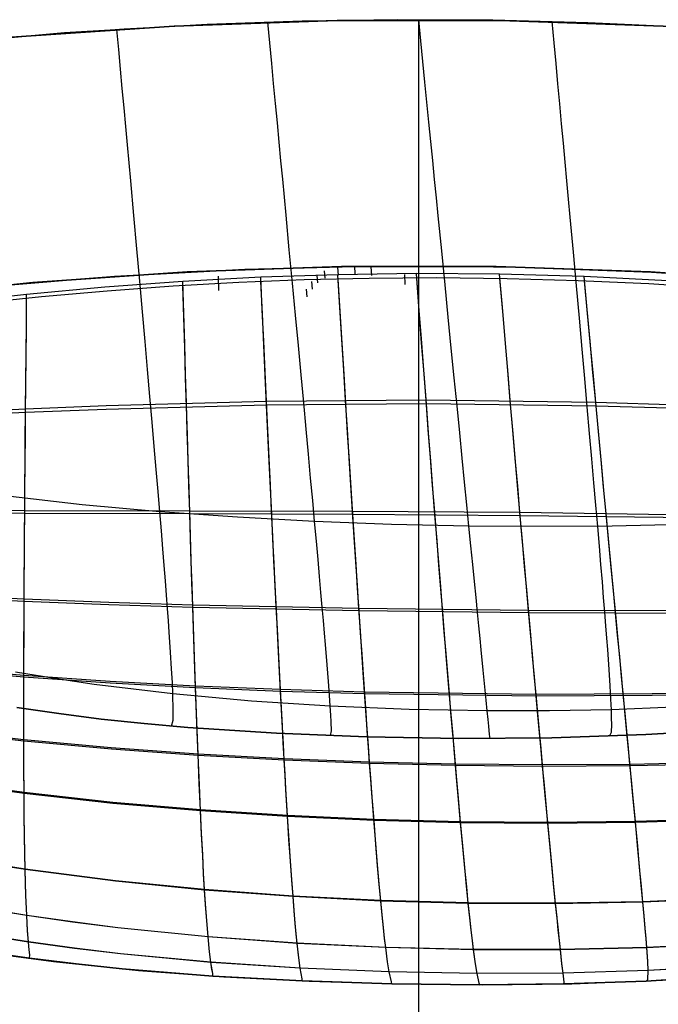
# Model space of a CAD drawing. Header units: millimetres. Extents: x -58 to 58, y -58 to 58.
# Tile 55 of 74: x -5 to 3, y 46 to 58. Entities that reach past the tile are written whole.
import ezdxf

# ---------------------------------------------------------------- set-up
doc = ezdxf.new("R2010")
doc.units = ezdxf.units.MM
doc.header["$MEASUREMENT"] = 0
doc.layers.add('Predefinito', color=5, linetype='Continuous')

msp = doc.modelspace()

# ---------------------------------------------------------------- linework, layer by layer
at = {"layer": 'Predefinito', "color": 9}
for points in [[(20.39, 53.763), (18.522, 54.435), (16.632, 55.042), (14.722, 55.583), (12.795, 56.058), (10.852, 56.467), (8.897, 56.808), (6.931, 57.081), (4.957, 57.286), (2.976, 57.423), (0.992, 57.491), (-0.992, 57.491), (-2.976, 57.423), (-4.957, 57.286), (-6.931, 57.081), (-8.897, 56.808), (-10.852, 56.467), (-12.795, 56.058), (-14.722, 55.583), (-16.632, 55.042)], [(-16.632, 55.042), (-14.722, 55.583), (-12.795, 56.058), (-10.852, 56.467), (-8.897, 56.808), (-6.931, 57.081), (-4.957, 57.286), (-2.976, 57.423), (-0.992, 57.491), (0.992, 57.491), (2.976, 57.423), (4.957, 57.286), (6.931, 57.081), (8.897, 56.808), (10.852, 56.467), (12.795, 56.058), (14.722, 55.583), (16.632, 55.042), (18.522, 54.435), (20.39, 53.763)], [(0, -57.5), (0, 57.5)], [(0, 54.5), (0, 57.5)], [(21.073, 50.261), (19.326, 50.958), (17.556, 51.595), (15.764, 52.17), (13.954, 52.683), (12.127, 53.134), (10.286, 53.521), (8.433, 53.844), (6.569, 54.103), (4.698, 54.297), (2.821, 54.427), (0.941, 54.492), (-0.941, 54.492), (-2.821, 54.427), (-4.698, 54.297), (-6.569, 54.103), (-8.433, 53.844), (-10.286, 53.521), (-12.127, 53.134), (-13.954, 52.683), (-15.764, 52.17)], [(-15.764, 52.17), (-13.954, 52.683), (-12.127, 53.134), (-10.286, 53.521), (-8.433, 53.844), (-6.569, 54.103), (-4.698, 54.297), (-2.821, 54.427), (-0.941, 54.492), (0.941, 54.492), (2.821, 54.427), (4.698, 54.297), (6.569, 54.103), (8.433, 53.844), (10.286, 53.521), (12.127, 53.134), (13.954, 52.683), (15.764, 52.17), (17.556, 51.595), (19.326, 50.958), (21.073, 50.261)], [(0, -54.5), (0, 54.5)], [(-4.892, 49.122), (-4.384, 49.047), (-3.867, 48.981), (-3.344, 48.925), (-2.813, 48.879), (-1.733, 48.808), (-0.632, 48.765), (0.488, 48.745), (1.621, 48.752), (2.764, 48.793), (3.337, 48.827)], [(3.337, 48.827), (2.764, 48.793), (1.621, 48.752), (0.488, 48.745), (-0.632, 48.765), (-1.733, 48.808), (-2.813, 48.879), (-3.344, 48.925), (-3.867, 48.981), (-4.384, 49.047), (-4.892, 49.122)], [(-4.892, 49.122), (-4.384, 49.047), (-3.867, 48.981), (-3.344, 48.925), (-2.813, 48.879), (-1.733, 48.808), (-0.632, 48.765), (0.488, 48.745), (1.621, 48.752), (2.764, 48.793), (3.337, 48.827)], [(-4.963, 46.098), (-4.448, 46.029), (-3.413, 45.919), (-2.375, 45.84), (-1.333, 45.787), (-0.288, 45.756), (0.777, 45.744), (1.864, 45.757), (2.969, 45.799)]]:
    msp.add_lwpolyline(points, dxfattribs=at)
at = {"layer": 'Predefinito', "color": 9, "extrusion": (1, 0, 0)}
for points in [[(57.5, 0), (57.5, 30)], [(57.5, 350), (57.5, 380)], [(54.5, 3), (54.5, 28.63)], [(54.5, 351.37), (54.5, 380)], [(48.765, 60), (48.765, 320)], [(46.029, 60), (46.029, 320)], [(45.84, 60), (45.84, 320)], [(45.787, 60), (45.787, 320)], [(45.756, 60), (45.756, 320)]]:
    msp.add_lwpolyline(points, dxfattribs=at)
at = {"layer": 'Predefinito', "color": 9, "extrusion": (0.999572, 0.020994, 0.020355)}
msp.add_lwpolyline([(54.331, 351.137), (54.49, 351.29)], dxfattribs=at)
at = {"layer": 'Predefinito', "color": 9, "extrusion": (0.999553, 0.021504, -0.020753)}
msp.add_lwpolyline([(54.385, 28.733), (54.491, 28.631)], dxfattribs=at)
at = {"layer": 'Predefinito', "color": 9, "extrusion": (0.999249, 0.028042, 0.026755)}
msp.add_lwpolyline([(54.347, 351.082), (54.5, 351.228)], dxfattribs=at)
at = {"layer": 'Predefinito', "color": 9, "extrusion": (0.999227, 0.028505, -0.027083)}
msp.add_lwpolyline([(54.4, 28.732), (54.5, 28.637)], dxfattribs=at)
at = {"layer": 'Predefinito', "color": 9, "extrusion": (0.99882, 0.035316, 0.033336)}
msp.add_lwpolyline([(54.336, 350.987), (54.484, 351.127)], dxfattribs=at)
at = {"layer": 'Predefinito', "color": 9, "extrusion": (0.998799, 0.035694, -0.033562)}
msp.add_lwpolyline([(54.388, 28.752), (54.483, 28.663)], dxfattribs=at)
at = {"layer": 'Predefinito', "color": 9, "extrusion": (0.998402, 0.041199, 0.038678)}
msp.add_lwpolyline([(54.299, 350.876), (54.445, 351.013)], dxfattribs=at)
at = {"layer": 'Predefinito', "color": 9, "extrusion": (0.998388, 0.041447, -0.03877)}
msp.add_lwpolyline([(54.35, 28.791), (54.443, 28.704)], dxfattribs=at)
at = {"layer": 'Predefinito', "color": 9, "extrusion": (0.998121, 0.044677, 0.041939)}
msp.add_lwpolyline([(54.242, 350.778), (54.388, 350.914)], dxfattribs=at)
at = {"layer": 'Predefinito', "color": 9, "extrusion": (0.998112, 0.044853, -0.041956)}
msp.add_lwpolyline([(54.294, 28.839), (54.386, 28.753)], dxfattribs=at)
at = {"layer": 'Predefinito', "color": 9, "extrusion": (0.997866, 0.047492, 0.044819)}
msp.add_lwpolyline([(54.167, 350.67), (54.313, 350.807)], dxfattribs=at)
at = {"layer": 'Predefinito', "color": 9, "extrusion": (0.997859, 0.047644, -0.044804)}
msp.add_lwpolyline([(54.219, 28.898), (54.312, 28.811)], dxfattribs=at)
at = {"layer": 'Predefinito', "color": 9, "extrusion": (0.999964, 0.005913, 0.00602)}
msp.add_lwpolyline([(54.216, 351.133), (54.389, 351.309)], dxfattribs=at)
at = {"layer": 'Predefinito', "color": 9, "extrusion": (0.999955, 0.006644, -0.006725)}
msp.add_lwpolyline([(54.273, 28.804), (54.396, 28.68)], dxfattribs=at)
at = {"layer": 'Predefinito', "color": 9, "extrusion": (0.997535, 0.05086, -0.048341)}
msp.add_lwpolyline([(54.121, 28.974), (54.217, 28.884)], dxfattribs=at)
at = {"layer": 'Predefinito', "color": 9, "extrusion": (0.997538, 0.050738, 0.048402)}
msp.add_lwpolyline([(54.069, 350.529), (54.217, 350.67)], dxfattribs=at)
at = {"layer": 'Predefinito', "color": 9}
for points in [[(3.215, 57.41, 350), (2.059, 57.463, 350), (0.902, 57.493, 350), (-0.259, 57.499, 350), (-1.419, 57.482, 350), (-2.578, 57.442, 350), (-4.312, 57.338, 350.001), (-6.007, 57.185, 349.997)], [(-5.896, 57.197, 29.996), (-4.744, 57.304, 29.998), (-3.588, 57.388, 29.999), (-2.429, 57.449, 29.999), (-1.269, 57.486, 30), (-0.108, 57.5, 30), (1.054, 57.49, 30), (2.065, 57.463, 30), (3.077, 57.418, 30)], [(-1.073, 48.78, 60), (-1.064, 48.838, 54.61), (-1.067, 48.946, 51.917), (-1.071, 49.03, 50.571), (-1.078, 49.138, 49.226), (-1.087, 49.273, 47.882), (-1.1, 49.439, 46.541), (-1.116, 49.643, 45.206), (-1.136, 49.888, 43.88), (-1.148, 50.028, 43.221), (-1.161, 50.18, 42.565), (-1.175, 50.345, 41.912), (-1.191, 50.524, 41.263), (-1.208, 50.717, 40.619), (-1.226, 50.925, 39.978), (-1.246, 51.148, 39.342), (-1.268, 51.388, 38.711), (-1.291, 51.644, 38.086), (-1.317, 51.917, 37.467), (-1.343, 52.206, 36.855), (-1.371, 52.512, 36.251), (-1.401, 52.835, 35.657), (-1.433, 53.174, 35.072), (-1.466, 53.53, 34.499), (-1.501, 53.902, 33.938), (-1.538, 54.291, 33.39), (-1.576, 54.696, 32.856), (-1.616, 55.118, 32.337), (-1.657, 55.556, 31.834), (-1.678, 55.781, 31.588), (-1.7, 56.01, 31.347), (-1.722, 56.243, 31.111), (-1.745, 56.481, 30.879), (-1.768, 56.722, 30.652), (-1.791, 56.968, 30.43), (-1.815, 57.217, 30.212), (-1.839, 57.471, 30)], [(-1.073, 48.78, 320), (-1.064, 48.838, 325.39), (-1.067, 48.946, 328.083), (-1.071, 49.03, 329.429), (-1.078, 49.138, 330.774), (-1.087, 49.273, 332.118), (-1.1, 49.439, 333.459), (-1.116, 49.643, 334.794), (-1.136, 49.888, 336.12), (-1.148, 50.028, 336.779), (-1.161, 50.18, 337.435), (-1.175, 50.345, 338.088), (-1.191, 50.524, 338.737), (-1.208, 50.717, 339.381), (-1.226, 50.925, 340.022), (-1.246, 51.148, 340.658), (-1.268, 51.388, 341.289), (-1.291, 51.644, 341.914), (-1.317, 51.917, 342.533), (-1.343, 52.206, 343.145), (-1.371, 52.512, 343.749), (-1.401, 52.835, 344.343), (-1.433, 53.174, 344.928), (-1.466, 53.53, 345.501), (-1.501, 53.902, 346.062), (-1.538, 54.291, 346.61), (-1.576, 54.696, 347.144), (-1.616, 55.118, 347.663), (-1.657, 55.556, 348.166), (-1.678, 55.781, 348.412), (-1.7, 56.01, 348.653), (-1.722, 56.243, 348.889), (-1.745, 56.481, 349.121), (-1.768, 56.722, 349.348), (-1.791, 56.968, 349.57), (-1.815, 57.217, 349.788), (-1.839, 57.471, 350)], [(0.867, 48.744, 60), (0.862, 48.794, 54.602), (0.852, 48.894, 51.905), (0.844, 48.974, 50.557), (0.834, 49.079, 49.21), (0.821, 49.211, 47.864), (0.804, 49.375, 46.521), (0.784, 49.577, 45.185), (0.76, 49.822, 43.857), (0.746, 49.962, 43.197), (0.731, 50.115, 42.541), (0.715, 50.28, 41.887), (0.697, 50.46, 41.238), (0.678, 50.655, 40.593), (0.657, 50.864, 39.952), (0.635, 51.089, 39.316), (0.611, 51.331, 38.685), (0.585, 51.59, 38.059), (0.558, 51.866, 37.44), (0.529, 52.159, 36.829), (0.498, 52.469, 36.225), (0.466, 52.795, 35.632), (0.432, 53.139, 35.048), (0.396, 53.5, 34.476), (0.359, 53.877, 33.916), (0.32, 54.272, 33.37), (0.279, 54.683, 32.837), (0.237, 55.111, 32.321), (0.215, 55.331, 32.068), (0.193, 55.555, 31.82), (0.17, 55.784, 31.576), (0.147, 56.017, 31.337), (0.123, 56.253, 31.102), (0.1, 56.494, 30.871), (0.075, 56.74, 30.646), (0.051, 56.989, 30.426), (0.026, 57.242, 30.21), (0, 57.5, 30)], [(0.867, 48.744, 320), (0.862, 48.794, 325.398), (0.852, 48.894, 328.095), (0.844, 48.974, 329.443), (0.834, 49.079, 330.79), (0.821, 49.211, 332.136), (0.804, 49.375, 333.479), (0.784, 49.577, 334.815), (0.76, 49.822, 336.143), (0.746, 49.962, 336.803), (0.731, 50.115, 337.459), (0.715, 50.28, 338.113), (0.697, 50.46, 338.762), (0.678, 50.655, 339.407), (0.657, 50.864, 340.048), (0.635, 51.089, 340.684), (0.611, 51.331, 341.315), (0.585, 51.59, 341.941), (0.558, 51.866, 342.56), (0.529, 52.159, 343.171), (0.498, 52.469, 343.775), (0.466, 52.795, 344.368), (0.432, 53.139, 344.952), (0.396, 53.5, 345.524), (0.359, 53.877, 346.084), (0.32, 54.272, 346.63), (0.279, 54.683, 347.163), (0.237, 55.111, 347.679), (0.215, 55.331, 347.932), (0.193, 55.555, 348.18), (0.17, 55.784, 348.424), (0.147, 56.017, 348.663), (0.123, 56.253, 348.898), (0.1, 56.494, 349.129), (0.075, 56.74, 349.354), (0.051, 56.989, 349.574), (0.026, 57.242, 349.79), (0, 57.5, 350)], [(2.322, 48.773, 60), (2.345, 48.819, 54.602), (2.349, 48.915, 51.905), (2.348, 48.993, 50.557), (2.345, 49.095, 49.21), (2.339, 49.224, 47.864), (2.33, 49.386, 46.522), (2.317, 49.586, 45.185), (2.3, 49.828, 43.858), (2.289, 49.967, 43.198), (2.278, 50.118, 42.541), (2.265, 50.283, 41.888), (2.25, 50.461, 41.238), (2.235, 50.654, 40.593), (2.218, 50.863, 39.952), (2.199, 51.087, 39.316), (2.178, 51.327, 38.685), (2.156, 51.585, 38.06), (2.133, 51.859, 37.441), (2.107, 52.151, 36.829), (2.08, 52.46, 36.226), (2.051, 52.786, 35.632), (2.021, 53.128, 35.049), (1.988, 53.488, 34.476), (1.955, 53.864, 33.917), (1.919, 54.257, 33.37), (1.882, 54.667, 32.838), (1.843, 55.094, 32.321), (1.823, 55.313, 32.068), (1.803, 55.537, 31.82), (1.782, 55.765, 31.576), (1.76, 55.997, 31.337), (1.739, 56.233, 31.102), (1.717, 56.474, 30.872), (1.694, 56.718, 30.646), (1.671, 56.967, 30.426), (1.648, 57.22, 30.21), (1.624, 57.477, 30)], [(2.322, 48.773, 320), (2.345, 48.819, 325.398), (2.349, 48.915, 328.095), (2.348, 48.993, 329.443), (2.345, 49.095, 330.79), (2.339, 49.224, 332.136), (2.33, 49.386, 333.478), (2.317, 49.586, 334.815), (2.3, 49.828, 336.142), (2.289, 49.967, 336.802), (2.278, 50.118, 337.459), (2.265, 50.283, 338.112), (2.25, 50.461, 338.762), (2.235, 50.654, 339.407), (2.218, 50.863, 340.048), (2.199, 51.087, 340.684), (2.178, 51.327, 341.315), (2.156, 51.585, 341.94), (2.133, 51.859, 342.559), (2.107, 52.151, 343.171), (2.08, 52.46, 343.774), (2.051, 52.786, 344.368), (2.021, 53.128, 344.951), (1.988, 53.488, 345.524), (1.955, 53.864, 346.083), (1.919, 54.257, 346.63), (1.882, 54.667, 347.162), (1.843, 55.094, 347.679), (1.823, 55.313, 347.932), (1.803, 55.537, 348.18), (1.782, 55.765, 348.424), (1.76, 55.997, 348.663), (1.739, 56.233, 348.898), (1.717, 56.474, 349.128), (1.694, 56.718, 349.354), (1.671, 56.967, 349.574), (1.648, 57.22, 349.79), (1.624, 57.477, 350)], [(-3.009, 48.895, 60), (-2.992, 48.966, 54.627), (-2.989, 49.085, 51.942), (-2.994, 49.286, 49.259), (-3, 49.424, 47.92), (-3.009, 49.592, 46.583), (-3.021, 49.796, 45.252), (-3.037, 50.039, 43.929), (-3.047, 50.177, 43.271), (-3.058, 50.326, 42.617), (-3.07, 50.488, 41.965), (-3.084, 50.664, 41.318), (-3.099, 50.852, 40.673), (-3.115, 51.055, 40.034), (-3.133, 51.273, 39.398), (-3.152, 51.505, 38.768), (-3.173, 51.754, 38.142), (-3.196, 52.019, 37.523), (-3.22, 52.3, 36.91), (-3.245, 52.596, 36.306), (-3.273, 52.909, 35.71), (-3.301, 53.237, 35.124), (-3.332, 53.581, 34.548), (-3.364, 53.941, 33.984), (-3.397, 54.316, 33.433), (-3.432, 54.707, 32.895), (-3.469, 55.114, 32.371), (-3.507, 55.537, 31.863), (-3.547, 55.975, 31.371), (-3.568, 56.2, 31.131), (-3.588, 56.428, 30.895), (-3.61, 56.661, 30.664), (-3.631, 56.898, 30.438), (-3.653, 57.138, 30.217), (-3.676, 57.382, 30)], [(-3.009, 48.895, 320), (-2.992, 48.966, 325.373), (-2.989, 49.085, 328.058), (-2.994, 49.286, 330.741), (-3, 49.424, 332.08), (-3.009, 49.592, 333.417), (-3.021, 49.796, 334.748), (-3.037, 50.039, 336.071), (-3.047, 50.177, 336.729), (-3.058, 50.326, 337.383), (-3.07, 50.488, 338.035), (-3.084, 50.664, 338.682), (-3.099, 50.852, 339.327), (-3.115, 51.055, 339.966), (-3.133, 51.273, 340.602), (-3.152, 51.505, 341.232), (-3.173, 51.754, 341.858), (-3.196, 52.019, 342.477), (-3.22, 52.3, 343.09), (-3.245, 52.596, 343.694), (-3.273, 52.909, 344.29), (-3.301, 53.237, 344.876), (-3.332, 53.581, 345.452), (-3.364, 53.941, 346.016), (-3.397, 54.316, 346.567), (-3.432, 54.707, 347.105), (-3.469, 55.114, 347.629), (-3.507, 55.537, 348.137), (-3.547, 55.975, 348.629), (-3.568, 56.2, 348.869), (-3.588, 56.428, 349.105), (-3.61, 56.661, 349.336), (-3.631, 56.898, 349.562), (-3.653, 57.138, 349.783), (-3.676, 57.382, 350)], [(-5.336, 54.238, 351.224), (-4.54, 54.31, 351.265), (-3.748, 54.371, 351.296), (-2.166, 54.457, 351.342), (-0.623, 54.497, 351.366), (1.068, 54.49, 351.37), (2.778, 54.429, 351.351), (4.473, 54.316, 351.31)], [(-5.215, 54.25, 28.769), (-3.703, 54.374, 28.702), (-2.116, 54.459, 28.657), (-0.621, 54.496, 28.633), (0.3, 54.499, 28.629), (1.214, 54.486, 28.631), (2.835, 54.426, 28.65), (4.572, 54.308, 28.693)], [(3.031, 54.32, 28.746), (2.014, 54.37, 28.725), (0.984, 54.399, 28.716), (-0.028, 54.407, 28.717), (-0.984, 54.394, 28.729), (-1.924, 54.362, 28.752), (-2.873, 54.311, 28.787), (-3.822, 54.242, 28.832), (-4.774, 54.153, 28.891), (-5.729, 54.046, 28.969)], [(3.657, 54.227, 351.186), (2.8, 54.281, 351.21), (1.942, 54.32, 351.226), (1.074, 54.345, 351.234), (0.215, 54.354, 351.234), (-0.604, 54.348, 351.226), (-1.397, 54.33, 351.211), (-2.192, 54.297, 351.188), (-2.992, 54.252, 351.157), (-3.792, 54.194, 351.118), (-4.595, 54.123, 351.069), (-5.402, 54.038, 351.008)], [(-1.418, 45.791, 60), (-1.42, 45.818, 56.082), (-1.443, 45.947, 52.114), (-1.46, 46.072, 50.113), (-1.481, 46.25, 48.099), (-1.492, 46.363, 47.085), (-1.504, 46.495, 46.068), (-1.517, 46.648, 45.049), (-1.531, 46.824, 44.027), (-1.546, 47.025, 43.005), (-1.562, 47.254, 41.983), (-1.58, 47.513, 40.962), (-1.598, 47.805, 39.943), (-1.617, 48.132, 38.928), (-1.628, 48.309, 38.422), (-1.638, 48.495, 37.918), (-1.649, 48.692, 37.415), (-1.661, 48.898, 36.915), (-1.672, 49.114, 36.417), (-1.684, 49.34, 35.923), (-1.696, 49.576, 35.433), (-1.709, 49.822, 34.946), (-1.722, 50.078, 34.464), (-1.735, 50.345, 33.987), (-1.749, 50.621, 33.514), (-1.763, 50.908, 33.047), (-1.778, 51.205, 32.585), (-1.792, 51.513, 32.13), (-1.807, 51.831, 31.68), (-1.823, 52.16, 31.238), (-1.839, 52.499, 30.803), (-1.855, 52.85, 30.376), (-1.871, 53.211, 29.957), (-1.888, 53.584, 29.546), (-1.906, 53.967, 29.144), (-1.924, 54.362, 28.752)], [(-0.327, 45.757, 60), (-0.334, 45.78, 56.083), (-0.36, 45.902, 52.111), (-0.38, 46.023, 50.107), (-0.403, 46.199, 48.089), (-0.416, 46.311, 47.074), (-0.431, 46.442, 46.055), (-0.446, 46.595, 45.033), (-0.463, 46.771, 44.01), (-0.482, 46.973, 42.985), (-0.501, 47.203, 41.961), (-0.523, 47.464, 40.938), (-0.546, 47.758, 39.917), (-0.572, 48.087, 38.9), (-0.585, 48.266, 38.393), (-0.599, 48.455, 37.888), (-0.613, 48.654, 37.385), (-0.628, 48.862, 36.884), (-0.643, 49.081, 36.386), (-0.659, 49.31, 35.891), (-0.676, 49.548, 35.401), (-0.693, 49.797, 34.914), (-0.71, 50.057, 34.431), (-0.728, 50.326, 33.954), (-0.747, 50.606, 33.481), (-0.766, 50.896, 33.014), (-0.785, 51.197, 32.553), (-0.805, 51.509, 32.098), (-0.826, 51.831, 31.649), (-0.847, 52.164, 31.208), (-0.868, 52.508, 30.773), (-0.891, 52.863, 30.347), (-0.913, 53.229, 29.929), (-0.936, 53.606, 29.52), (-0.96, 53.994, 29.12), (-0.984, 54.394, 28.729)], [(-0.327, 45.757, 320), (-0.334, 45.78, 323.909), (-0.36, 45.901, 327.872), (-0.38, 46.022, 329.872), (-0.403, 46.196, 331.886), (-0.416, 46.308, 332.899), (-0.43, 46.438, 333.916), (-0.446, 46.59, 334.935), (-0.463, 46.764, 335.957), (-0.481, 46.965, 336.979), (-0.501, 47.194, 338.002), (-0.522, 47.453, 339.023), (-0.545, 47.745, 340.042), (-0.571, 48.073, 341.057), (-0.584, 48.25, 341.562), (-0.598, 48.438, 342.067), (-0.612, 48.635, 342.569), (-0.627, 48.842, 343.069), (-0.642, 49.06, 343.566), (-0.658, 49.287, 344.06), (-0.674, 49.524, 344.551), (-0.691, 49.772, 345.037), (-0.708, 50.029, 345.519), (-0.726, 50.297, 345.996), (-0.745, 50.575, 346.468), (-0.764, 50.864, 346.935), (-0.783, 51.163, 347.396), (-0.803, 51.473, 347.851), (-0.823, 51.793, 348.299), (-0.844, 52.124, 348.741), (-0.866, 52.466, 349.175), (-0.888, 52.819, 349.601), (-0.91, 53.183, 350.019), (-0.933, 53.558, 350.429), (-0.957, 53.944, 350.829), (-0.981, 54.341, 351.22)], [(0.744, 45.744, 60), (0.736, 45.765, 56.083), (0.711, 45.881, 52.111), (0.691, 46, 50.105), (0.668, 46.173, 48.085), (0.654, 46.284, 47.068), (0.638, 46.414, 46.048), (0.621, 46.566, 45.025), (0.603, 46.741, 44), (0.582, 46.943, 42.974), (0.56, 47.174, 41.948), (0.535, 47.435, 40.924), (0.508, 47.73, 39.902), (0.478, 48.061, 38.884), (0.462, 48.241, 38.377), (0.446, 48.431, 37.871), (0.429, 48.63, 37.368), (0.411, 48.84, 36.866), (0.392, 49.06, 36.368), (0.373, 49.29, 35.873), (0.353, 49.53, 35.382), (0.333, 49.781, 34.895), (0.311, 50.042, 34.413), (0.289, 50.313, 33.935), (0.267, 50.595, 33.463), (0.243, 50.887, 32.996), (0.219, 51.19, 32.534), (0.195, 51.503, 32.08), (0.169, 51.827, 31.632), (0.143, 52.163, 31.191), (0.116, 52.509, 30.757), (0.089, 52.866, 30.331), (0.061, 53.234, 29.914), (0.032, 53.614, 29.506), (0.002, 54.005, 29.107), (-0.028, 54.407, 28.717)], [(0.744, 45.744, 320), (0.736, 45.765, 323.909), (0.711, 45.881, 327.873), (0.692, 45.998, 329.875), (0.668, 46.17, 331.89), (0.654, 46.28, 332.905), (0.639, 46.41, 333.923), (0.622, 46.561, 334.944), (0.603, 46.735, 335.966), (0.583, 46.936, 336.99), (0.56, 47.165, 338.014), (0.536, 47.425, 339.036), (0.509, 47.718, 340.056), (0.479, 48.046, 341.072), (0.464, 48.225, 341.578), (0.447, 48.413, 342.083), (0.43, 48.612, 342.586), (0.413, 48.82, 343.087), (0.394, 49.038, 343.584), (0.375, 49.267, 344.078), (0.355, 49.506, 344.569), (0.335, 49.755, 345.055), (0.314, 50.014, 345.537), (0.292, 50.284, 346.014), (0.269, 50.564, 346.487), (0.246, 50.854, 346.953), (0.222, 51.155, 347.414), (0.197, 51.467, 347.869), (0.172, 51.789, 348.317), (0.146, 52.122, 348.758), (0.12, 52.467, 349.191), (0.092, 52.822, 349.617), (0.064, 53.188, 350.034), (0.035, 53.565, 350.443), (0.006, 53.954, 350.843), (-0.024, 54.354, 351.233)], [(1.766, 45.754, 60), (1.769, 45.774, 56.085), (1.756, 45.886, 52.113), (1.742, 46.002, 50.106), (1.724, 46.172, 48.086), (1.712, 46.282, 47.069), (1.698, 46.411, 46.048), (1.683, 46.562, 45.025), (1.666, 46.736, 43.999), (1.646, 46.937, 42.973), (1.623, 47.167, 41.947), (1.599, 47.428, 40.922), (1.571, 47.722, 39.899), (1.54, 48.053, 38.881), (1.523, 48.232, 38.374), (1.506, 48.422, 37.868), (1.488, 48.621, 37.364), (1.469, 48.831, 36.862), (1.449, 49.051, 36.364), (1.428, 49.281, 35.869), (1.406, 49.521, 35.378), (1.384, 49.772, 34.891), (1.361, 50.033, 34.408), (1.337, 50.304, 33.931), (1.312, 50.586, 33.458), (1.286, 50.878, 32.991), (1.259, 51.181, 32.53), (1.232, 51.495, 32.076), (1.204, 51.819, 31.628), (1.175, 52.154, 31.187), (1.145, 52.501, 30.754), (1.114, 52.858, 30.328), (1.083, 53.226, 29.912), (1.051, 53.606, 29.503), (1.018, 53.997, 29.105), (0.984, 54.399, 28.716)], [(1.766, 45.754, 320), (1.769, 45.774, 323.907), (1.756, 45.885, 327.871), (1.743, 46, 329.873), (1.724, 46.169, 331.89), (1.712, 46.279, 332.904), (1.699, 46.407, 333.923), (1.684, 46.557, 334.944), (1.666, 46.73, 335.967), (1.646, 46.93, 336.992), (1.624, 47.158, 338.016), (1.6, 47.417, 339.039), (1.572, 47.71, 340.059), (1.541, 48.038, 341.076), (1.525, 48.216, 341.582), (1.508, 48.404, 342.087), (1.49, 48.603, 342.59), (1.471, 48.811, 343.091), (1.451, 49.029, 343.588), (1.43, 49.258, 344.083), (1.409, 49.497, 344.573), (1.386, 49.746, 345.06), (1.363, 50.005, 345.542), (1.339, 50.275, 346.019), (1.314, 50.555, 346.491), (1.289, 50.845, 346.957), (1.262, 51.146, 347.418), (1.235, 51.458, 347.873), (1.207, 51.781, 348.32), (1.178, 52.114, 348.761), (1.148, 52.458, 349.194), (1.118, 52.814, 349.62), (1.087, 53.18, 350.037), (1.055, 53.557, 350.445), (1.022, 53.946, 350.845), (0.988, 54.346, 351.234)], [(2.77, 45.789, 60), (2.79, 45.808, 56.088), (2.793, 45.917, 52.118), (2.787, 46.03, 50.113), (2.775, 46.198, 48.093), (2.767, 46.306, 47.076), (2.756, 46.434, 46.056), (2.743, 46.583, 45.033), (2.727, 46.756, 44.008), (2.709, 46.955, 42.982), (2.688, 47.183, 41.956), (2.664, 47.441, 40.931), (2.637, 47.734, 39.909), (2.606, 48.062, 38.891), (2.589, 48.24, 38.383), (2.571, 48.428, 37.878), (2.552, 48.626, 37.374), (2.532, 48.835, 36.872), (2.511, 49.053, 36.374), (2.49, 49.282, 35.879), (2.467, 49.521, 35.388), (2.443, 49.77, 34.901), (2.418, 50.029, 34.419), (2.393, 50.298, 33.941), (2.366, 50.579, 33.469), (2.339, 50.869, 33.002), (2.31, 51.17, 32.541), (2.281, 51.482, 32.086), (2.25, 51.805, 31.638), (2.219, 52.138, 31.197), (2.187, 52.483, 30.764), (2.154, 52.838, 30.339), (2.12, 53.204, 29.922), (2.086, 53.582, 29.513), (2.05, 53.97, 29.114), (2.014, 54.371, 28.725)], [(-2.509, 45.848, 59.999), (-2.509, 45.88, 56.083), (-2.518, 45.931, 54.107), (-2.531, 46.018, 52.12), (-2.547, 46.147, 50.123), (-2.565, 46.329, 48.114), (-2.585, 46.575, 46.089), (-2.596, 46.728, 45.072), (-2.607, 46.903, 44.054), (-2.619, 47.102, 43.034), (-2.631, 47.329, 42.015), (-2.644, 47.585, 40.997), (-2.657, 47.873, 39.981), (-2.672, 48.195, 38.968), (-2.686, 48.552, 37.96), (-2.694, 48.746, 37.459), (-2.702, 48.948, 36.959), (-2.71, 49.161, 36.463), (-2.718, 49.383, 35.969), (-2.726, 49.615, 35.479), (-2.734, 49.856, 34.993), (-2.743, 50.108, 34.511), (-2.752, 50.369, 34.034), (-2.761, 50.64, 33.561), (-2.77, 50.922, 33.094), (-2.779, 51.213, 32.632), (-2.789, 51.515, 32.176), (-2.799, 51.827, 31.726), (-2.808, 52.15, 31.283), (-2.818, 52.483, 30.847), (-2.829, 52.827, 30.418), (-2.839, 53.182, 29.997), (-2.85, 53.547, 29.585), (-2.861, 53.924, 29.181), (-2.873, 54.311, 28.787)], [(-2.509, 45.848, 320.001), (-2.509, 45.88, 323.909), (-2.531, 46.017, 327.864), (-2.547, 46.146, 329.857), (-2.565, 46.326, 331.862), (-2.585, 46.571, 333.882), (-2.596, 46.723, 334.897), (-2.607, 46.897, 335.913), (-2.619, 47.095, 336.93), (-2.631, 47.32, 337.948), (-2.644, 47.575, 338.964), (-2.657, 47.861, 339.978), (-2.671, 48.18, 340.989), (-2.686, 48.536, 341.995), (-2.693, 48.727, 342.495), (-2.701, 48.929, 342.994), (-2.709, 49.14, 343.49), (-2.717, 49.361, 343.983), (-2.725, 49.591, 344.472), (-2.734, 49.831, 344.957), (-2.742, 50.081, 345.439), (-2.751, 50.341, 345.916), (-2.76, 50.61, 346.388), (-2.769, 50.89, 346.855), (-2.778, 51.18, 347.317), (-2.788, 51.48, 347.772), (-2.797, 51.79, 348.222), (-2.807, 52.111, 348.665), (-2.817, 52.442, 349.101), (-2.828, 52.784, 349.53), (-2.838, 53.137, 349.951), (-2.849, 53.5, 350.363), (-2.86, 53.875, 350.767), (-2.871, 54.26, 351.162)], [(-1.418, 45.791, 320), (-1.42, 45.818, 323.91), (-1.443, 45.946, 327.869), (-1.46, 46.07, 329.866), (-1.481, 46.248, 331.877), (-1.492, 46.36, 332.888), (-1.504, 46.491, 333.902), (-1.517, 46.643, 334.92), (-1.531, 46.818, 335.939), (-1.546, 47.018, 336.96), (-1.562, 47.245, 337.98), (-1.579, 47.503, 338.999), (-1.597, 47.792, 340.016), (-1.617, 48.117, 341.029), (-1.627, 48.293, 341.534), (-1.637, 48.478, 342.037), (-1.648, 48.673, 342.539), (-1.659, 48.878, 343.038), (-1.671, 49.093, 343.535), (-1.683, 49.318, 344.028), (-1.695, 49.552, 344.518), (-1.708, 49.797, 345.004), (-1.721, 50.051, 345.486), (-1.734, 50.316, 345.963), (-1.748, 50.591, 346.435), (-1.762, 50.876, 346.902), (-1.776, 51.171, 347.363), (-1.791, 51.477, 347.819), (-1.806, 51.793, 348.268), (-1.821, 52.12, 348.71), (-1.837, 52.458, 349.145), (-1.853, 52.806, 349.572), (-1.869, 53.166, 349.992), (-1.886, 53.536, 350.402), (-1.903, 53.917, 350.804), (-1.921, 54.31, 351.197)], [(2.77, 45.789, 320), (2.79, 45.808, 323.904), (2.793, 45.916, 327.865), (2.787, 46.029, 329.866), (2.775, 46.195, 331.882), (2.767, 46.303, 332.897), (2.756, 46.43, 333.915), (2.743, 46.578, 334.936), (2.728, 46.75, 335.959), (2.71, 46.947, 336.983), (2.689, 47.174, 338.007), (2.665, 47.431, 339.029), (2.638, 47.721, 340.049), (2.607, 48.047, 341.066), (2.59, 48.224, 341.572), (2.572, 48.411, 342.077), (2.554, 48.608, 342.58), (2.534, 48.815, 343.081), (2.513, 49.032, 343.578), (2.492, 49.259, 344.073), (2.469, 49.496, 344.563), (2.446, 49.744, 345.049), (2.421, 50.001, 345.531), (2.396, 50.269, 346.008), (2.369, 50.548, 346.48), (2.342, 50.837, 346.947), (2.313, 51.136, 347.408), (2.284, 51.446, 347.862), (2.254, 51.767, 348.31), (2.223, 52.098, 348.751), (2.191, 52.441, 349.184), (2.158, 52.794, 349.61), (2.125, 53.158, 350.027), (2.09, 53.533, 350.436), (2.055, 53.92, 350.835), (2.019, 54.318, 351.225)], [(-4.738, 46.067, 59.998), (-4.736, 46.108, 56.088), (-4.743, 46.169, 54.119), (-4.752, 46.265, 52.141), (-4.763, 46.403, 50.156), (-4.773, 46.589, 48.162), (-4.783, 46.834, 46.153), (-4.788, 46.984, 45.145), (-4.792, 47.154, 44.134), (-4.796, 47.347, 43.123), (-4.8, 47.565, 42.112), (-4.803, 47.81, 41.102), (-4.805, 48.084, 40.094), (-4.807, 48.389, 39.088), (-4.808, 48.728, 38.086), (-4.808, 49.102, 37.091), (-4.808, 49.302, 36.596), (-4.808, 49.511, 36.105), (-4.807, 49.73, 35.617), (-4.806, 49.957, 35.132), (-4.805, 50.194, 34.651), (-4.804, 50.44, 34.174), (-4.803, 50.695, 33.701), (-4.801, 50.96, 33.233), (-4.799, 51.235, 32.77), (-4.797, 51.519, 32.312), (-4.795, 51.813, 31.861), (-4.792, 52.117, 31.415), (-4.789, 52.43, 30.976), (-4.786, 52.754, 30.543), (-4.783, 53.088, 30.118), (-4.78, 53.433, 29.701), (-4.777, 53.788, 29.292), (-4.774, 54.153, 28.891)], [(-4.738, 46.067, 320.002), (-4.736, 46.108, 323.904), (-4.743, 46.169, 325.869), (-4.752, 46.264, 327.842), (-4.762, 46.401, 329.823), (-4.773, 46.586, 331.814), (-4.783, 46.83, 333.818), (-4.788, 46.979, 334.824), (-4.792, 47.148, 335.833), (-4.796, 47.34, 336.842), (-4.8, 47.556, 337.851), (-4.803, 47.8, 338.859), (-4.805, 48.072, 339.865), (-4.807, 48.375, 340.869), (-4.808, 48.712, 341.869), (-4.808, 49.083, 342.863), (-4.808, 49.282, 343.356), (-4.808, 49.49, 343.847), (-4.807, 49.708, 344.335), (-4.807, 49.934, 344.819), (-4.806, 50.169, 345.299), (-4.804, 50.414, 345.776), (-4.803, 50.667, 346.248), (-4.801, 50.931, 346.716), (-4.799, 51.203, 347.178), (-4.797, 51.486, 347.636), (-4.795, 51.778, 348.087), (-4.792, 52.08, 348.533), (-4.79, 52.392, 348.972), (-4.787, 52.714, 349.404), (-4.784, 53.046, 349.829), (-4.78, 53.389, 350.247), (-4.777, 53.742, 350.656), (-4.774, 54.105, 351.057)], [(3.188, 52.762, 349.586), (2.158, 52.794, 349.61), (0.092, 52.822, 349.617), (-1.853, 52.806, 349.572), (-3.805, 52.753, 349.475), (-4.787, 52.714, 349.404), (-5.773, 52.667, 349.313)], [(3.184, 52.805, 30.362), (2.154, 52.838, 30.339), (0.089, 52.866, 30.331), (-1.855, 52.85, 30.376), (-3.805, 52.795, 30.473), (-4.786, 52.754, 30.543), (-5.772, 52.706, 30.635)], [(3.74, 51.361, 38.706), (2.178, 51.327, 38.685), (0.611, 51.331, 38.685), (-0.332, 51.352, 38.694), (-1.268, 51.388, 38.711), (-2.208, 51.438, 38.736), (-3.152, 51.505, 38.768), (-4.096, 51.591, 38.806), (-5.038, 51.698, 38.854)], [(3.74, 51.361, 341.294), (2.178, 51.327, 341.315), (0.611, 51.331, 341.315), (-0.332, 51.352, 341.306), (-1.268, 51.388, 341.289), (-2.208, 51.438, 341.264), (-3.152, 51.505, 341.232), (-4.096, 51.591, 341.194), (-5.038, 51.698, 341.146)], [(3.325, 51.43, 347.837), (1.235, 51.458, 347.873), (-0.803, 51.473, 347.851), (-2.788, 51.48, 347.772), (-4.797, 51.486, 347.636), (-7.294, 51.506, 347.365)], [(3.321, 51.466, 32.111), (1.232, 51.495, 32.076), (-0.805, 51.509, 32.098), (-2.789, 51.515, 32.176), (-4.797, 51.519, 32.312), (-7.292, 51.535, 32.583)], [(3.442, 50.297, 33.966), (1.337, 50.304, 33.931), (-0.728, 50.326, 33.954), (-2.752, 50.369, 34.034), (-3.775, 50.4, 34.095), (-4.804, 50.44, 34.174), (-5.841, 50.491, 34.273)], [(3.445, 50.268, 345.983), (1.339, 50.275, 346.019), (-0.726, 50.297, 345.996), (-2.751, 50.341, 345.916), (-3.774, 50.372, 345.854), (-4.804, 50.414, 345.776), (-5.841, 50.466, 345.677)], [(3.546, 49.292, 35.904), (1.428, 49.281, 35.869), (-0.659, 49.31, 35.891), (-1.684, 49.34, 35.923), (-2.718, 49.383, 35.969), (-3.759, 49.439, 36.029), (-4.808, 49.511, 36.105), (-5.865, 49.603, 36.201)], [(3.548, 49.27, 344.048), (1.43, 49.258, 344.083), (-0.658, 49.287, 344.06), (-1.683, 49.318, 344.028), (-2.717, 49.361, 343.983), (-3.758, 49.417, 343.923), (-4.808, 49.49, 343.847), (-5.865, 49.583, 343.751)], [(3.097, 49.126, 49.215), (2.345, 49.095, 49.21), (1.593, 49.079, 49.208), (0.834, 49.079, 49.21), (-0.117, 49.098, 49.215), (-1.078, 49.138, 49.226), (-2.037, 49.2, 49.24), (-2.994, 49.286, 49.259), (-3.952, 49.403, 49.283), (-4.43, 49.473, 49.296), (-4.909, 49.553, 49.311)], [(3.097, 49.126, 330.785), (2.345, 49.095, 330.79), (1.593, 49.079, 330.792), (0.834, 49.079, 330.79), (-0.117, 49.098, 330.785), (-1.078, 49.138, 330.774), (-2.037, 49.2, 330.76), (-2.994, 49.286, 330.741), (-3.952, 49.403, 330.717), (-4.43, 49.473, 330.704), (-4.909, 49.553, 330.689)], [(3.632, 48.45, 37.901), (2.571, 48.428, 37.878), (1.506, 48.422, 37.868), (0.446, 48.431, 37.871), (-0.599, 48.455, 37.888), (-1.638, 48.495, 37.918), (-2.686, 48.552, 37.96), (-3.743, 48.629, 38.016), (-4.808, 48.728, 38.086), (-5.882, 48.852, 38.176)], [(3.634, 48.433, 342.053), (2.572, 48.411, 342.077), (1.508, 48.404, 342.087), (0.447, 48.413, 342.083), (-0.598, 48.438, 342.067), (-1.637, 48.478, 342.037), (-2.686, 48.536, 341.995), (-3.742, 48.612, 341.939), (-4.808, 48.712, 341.869), (-5.882, 48.837, 341.78)], [(3.701, 47.765, 39.931), (2.637, 47.734, 39.909), (1.571, 47.722, 39.899), (0.508, 47.73, 39.902), (-0.546, 47.758, 39.917), (-1.598, 47.805, 39.943), (-2.657, 47.873, 39.981), (-3.726, 47.965, 40.03), (-4.805, 48.084, 40.094), (-5.894, 48.235, 40.174)], [(3.702, 47.752, 340.027), (2.638, 47.721, 340.049), (1.572, 47.71, 340.059), (0.509, 47.718, 340.056), (-0.545, 47.745, 340.042), (-1.597, 47.792, 340.016), (-2.657, 47.861, 339.978), (-3.726, 47.952, 339.928), (-4.805, 48.072, 339.865), (-5.894, 48.223, 339.785)], [(3.792, 46.801, 44.026), (2.727, 46.756, 44.008), (1.666, 46.736, 43.999), (0.603, 46.741, 44), (-0.463, 46.771, 44.01), (-1.531, 46.824, 44.027), (-2.607, 46.903, 44.054), (-3.694, 47.011, 44.089), (-4.792, 47.154, 44.134), (-5.346, 47.24, 44.162)], [(3.793, 46.795, 335.941), (2.728, 46.75, 335.959), (1.666, 46.73, 335.967), (0.603, 46.735, 335.966), (-0.463, 46.764, 335.957), (-1.531, 46.818, 335.939), (-2.607, 46.897, 335.913), (-3.693, 47.005, 335.878), (-4.792, 47.148, 335.833), (-5.346, 47.235, 335.805)], [(3.834, 46.252, 48.107), (2.775, 46.198, 48.093), (1.724, 46.172, 48.086), (0.668, 46.173, 48.085), (-0.403, 46.199, 48.089), (-1.481, 46.25, 48.099), (-2.565, 46.329, 48.114), (-3.662, 46.439, 48.134), (-4.216, 46.509, 48.147), (-4.773, 46.589, 48.162), (-5.335, 46.68, 48.179)], [(3.834, 46.25, 331.868), (2.775, 46.195, 331.882), (1.724, 46.169, 331.89), (0.668, 46.17, 331.89), (-0.403, 46.196, 331.886), (-1.481, 46.248, 331.877), (-2.565, 46.326, 331.862), (-3.662, 46.437, 331.841), (-4.215, 46.506, 331.829), (-4.773, 46.586, 331.814), (-5.335, 46.678, 331.797)], [(3.842, 45.977, 52.128), (2.793, 45.917, 52.118), (1.756, 45.886, 52.113), (0.711, 45.881, 52.111), (-0.36, 45.902, 52.111), (-1.443, 45.947, 52.114), (-2.531, 46.018, 52.12), (-3.632, 46.121, 52.129), (-4.19, 46.188, 52.134), (-4.752, 46.265, 52.141), (-5.319, 46.355, 52.15)], [(3.842, 45.976, 327.856), (2.793, 45.916, 327.865), (1.756, 45.885, 327.871), (0.711, 45.881, 327.873), (-0.36, 45.901, 327.872), (-1.443, 45.946, 327.869), (-2.531, 46.017, 327.864), (-3.632, 46.12, 327.855), (-4.19, 46.187, 327.849), (-4.752, 46.264, 327.842), (-5.319, 46.354, 327.834)], [(-5.308, 46.151, 59.998), (-4.738, 46.067, 59.998), (-4.173, 45.997, 59.998), (-3.613, 45.937, 59.998), (-2.509, 45.848, 59.999), (-1.418, 45.791, 59.999), (-0.327, 45.757, 60), (0.744, 45.744, 60), (1.766, 45.754, 60), (2.77, 45.789, 60), (3.975, 45.867, 60)], [(3.973, 45.867, 320), (2.77, 45.789, 320), (1.766, 45.754, 320), (0.744, 45.744, 320), (-0.327, 45.757, 320), (-1.418, 45.791, 320), (-2.509, 45.848, 320.001), (-3.613, 45.937, 320.001), (-4.173, 45.997, 320.001), (-4.738, 46.067, 320.002), (-5.308, 46.151, 320.002)]]:
    msp.add_polyline3d(points, dxfattribs=at)

doc.saveas('drawing.dxf')
